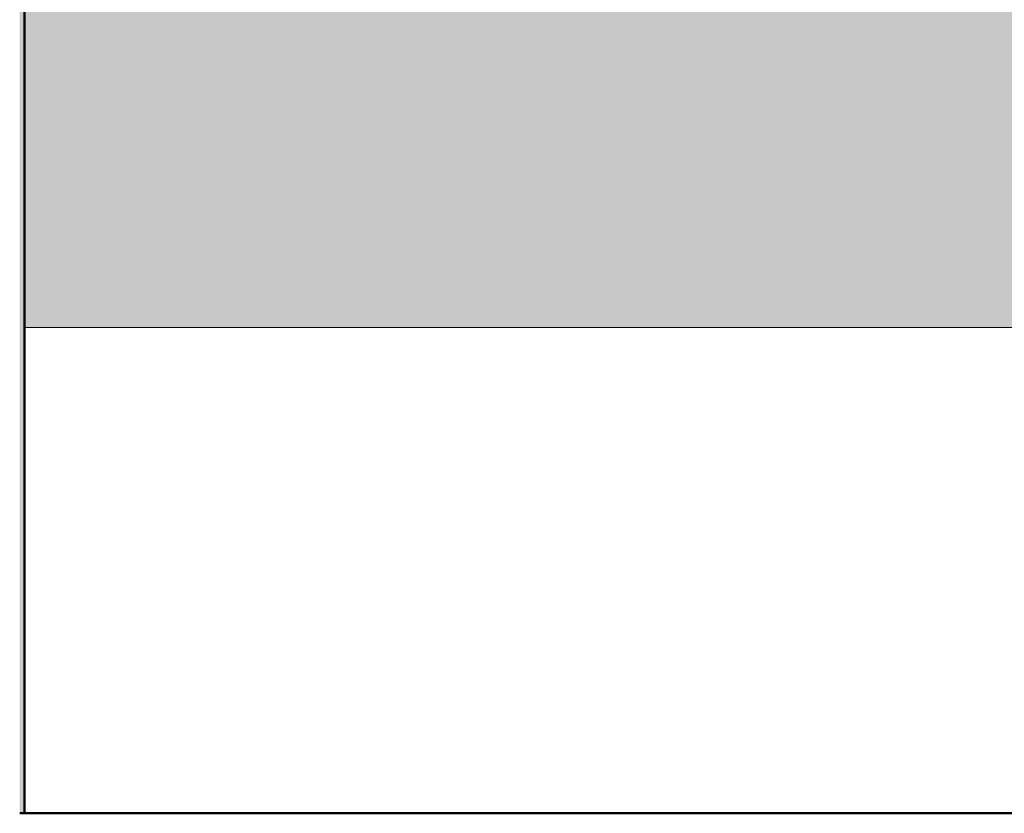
# Model space of a CAD drawing. Header units: metres. Extents: x -9 to 22, y -18.3 to 9.4.
# Tile 12 of 66: x 13.1365 to 13.1973, y -0.07 to -0.021. Entities that reach past the tile are written whole.
import ezdxf

# ---------------------------------------------------------------- set-up
doc = ezdxf.new("R2010")
doc.units = ezdxf.units.M
for name, color, linetype, lineweight in [('A-FLOR', 7, 'Continuous', 5), ('A-FLOR-MCUT', 7, 'Continuous', 5), ('A-FLOR-PATT', 7, 'Continuous', 5), ('I-WALL', 7, 'Continuous', 5)]:
    doc.layers.add(name, color=color, linetype=linetype, lineweight=lineweight)

msp = doc.modelspace()

# ---------------------------------------------------------------- hatches: boundary and pattern name
at = {"layer": 'A-FLOR', "true_color": 0xbbc5c4}
msp.add_hatch(color=9, dxfattribs=at).paths.add_polyline_path([(13.136798, -0.04), (15.137177, -0.04), (15.137177, -0.02), (13.136798, -0.02)])
at = {"layer": 'A-FLOR-PATT', "true_color": 0x787878}
h = msp.add_hatch(dxfattribs=at)
h.set_pattern_fill('FP_11', color=8, style=0, pattern_type=2)
h.set_pattern_definition([(50, (6.96321, 0), (0.1821895, -0.015938), [0.01905, -0.20955]), (355, (6.96321, 0), (-0.0352423, 0.1910586), [0.01524, -0.16764]), (100.451, (6.97839, -0.00133), (0.146942, 0.1751196), [0.01619, -0.17809]), (46.184, (6.9632, 0.0508), (0.271077, -0.0420454), [0.02857, -0.31432]), (96.636, (6.9858, 0.0473), (0.237407, 0.247433), [0.02429, -0.26714]), (351.184, (6.9632, 0.0508), (0.237406, 0.247428), [0.02286, -0.25146]), (21, (6.98861, 0.0381), (0.1516197, -0.102267), [0.01905, -0.20955]), (326, (6.98861, 0.0381), (0.0618035, 0.1841894), [0.01524, -0.16764]), (71.451, (7.00124, 0.02958), (0.213418, 0.0819242), [0.01619, -0.17809]), (37.5, (6.96321, 0), (0.00308637, 0.08455105), [0.00838, -0.15723, 0.00838, -0.1618, -0.16827]), (37.5, (6.96321, 0), (0.00308637, 0.08455105), [-0.33579, 0.00838, -0.15989]), (7.5, (6.96321, 0), (0.0668157, 0.1001782), [0.00838, -0.08865, 0.00838, -0.15342, -0.06413]), (7.5, (6.96321, 0), (0.0668157, 0.1001782), [-0.25883, 0.00838, -0.05575]), (327.5, (6.90657, 0), (0.1355866, -0.0057276), [0.00838, -0.05512, 0.00838, -0.18974, -0.26289]), (327.5, (6.90657, 0), (0.1355866, -0.0057276), [-0.26162, 0.00838, -0.25451]), (317.5, (6.88117, 0), (0.1481253, 0.0254287), [0.00838, -0.07417, 0.00838, -0.12319, -0.18669]), (317.5, (6.88117, 0), (0.1481253, 0.0254287), [-0.21412, 0.00838, -0.17831])])
h.paths.add_polyline_path([(15.136798, -0.07), (15.137177, -0.07), (15.137177, -0.04), (13.136798, -0.04), (13.136798, -0.07), (14.13684, -0.07)])
at = {"layer": 'I-WALL', "true_color": 0xdbcc9e}
msp.add_hatch(color=9, dxfattribs=at).paths.add_polyline_path([(13.136798, -0.07), (13.136798, 1.1), (13.136504, 1.1), (13.136504, -0.07)])

# ---------------------------------------------------------------- linework, layer by layer
at = {"layer": 'A-FLOR', "lineweight": 50}
msp.add_line((13.136798, -0.07), (15.137177, -0.07), dxfattribs=at)
at = {"layer": 'A-FLOR-MCUT'}
msp.add_line((15.137177, -0.04), (13.136798, -0.04), dxfattribs=at)
at = {"layer": 'I-WALL', "lineweight": 50}
for p, q in [((13.136798, -0.07), (13.136798, 1.1)), ((13.136504, -0.07), (13.136798, -0.07))]:
    msp.add_line(p, q, dxfattribs=at)

doc.saveas('drawing.dxf')
